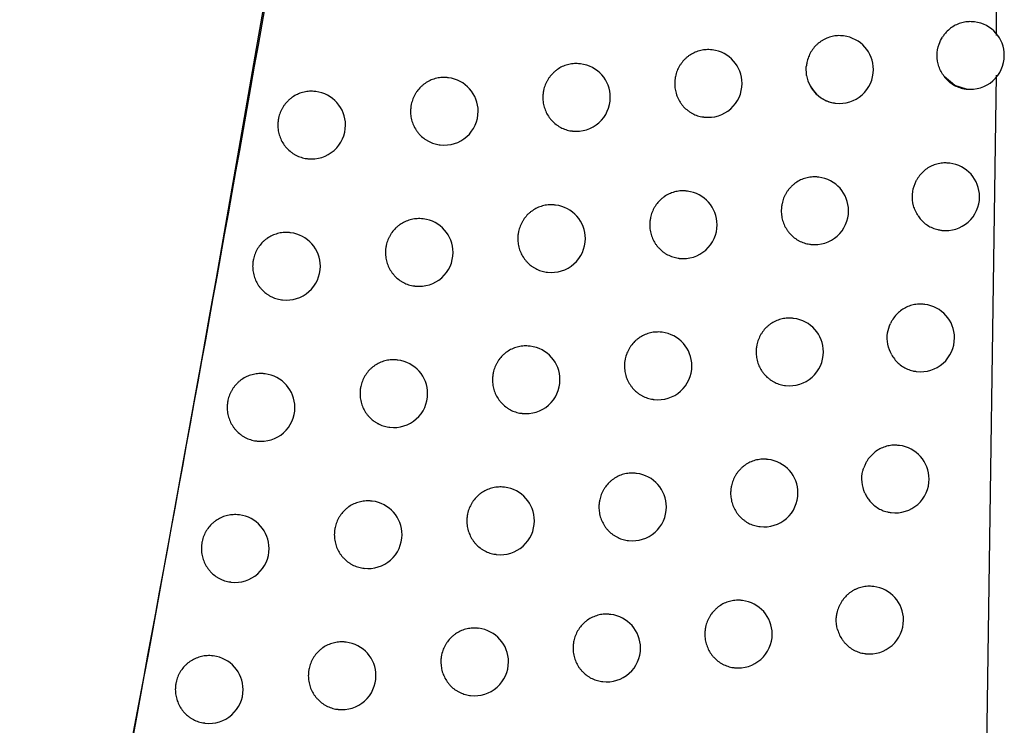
# Model space of a CAD drawing. Header units: millimetres. Extents: x -0.66 to 0.91, y -0.4 to 0.64.
# Tile 36 of 241: x -0.1185 to -0.104, y 0.0522 to 0.0626. Entities that reach past the tile are written whole.
import ezdxf

# ---------------------------------------------------------------- set-up
doc = ezdxf.new("R2010")
doc.units = ezdxf.units.MM
doc.layers.add('FORMAT', color=7, linetype='Continuous')

msp = doc.modelspace()

# ---------------------------------------------------------------- linework, layer by layer
at = {"layer": 'FORMAT', "color": 7, "linetype": 'Continuous', "lineweight": 25}
for p, q in [((-0.104074, 0.062409), (-0.104163, 0.084479)), ((-0.104401, 0.06261), (-0.10441, 0.062611)), ((-0.106335, 0.062403), (-0.106344, 0.062404)), ((-0.108277, 0.062196), (-0.108285, 0.062197)), ((-0.110224, 0.06199), (-0.110232, 0.061991)), ((-0.106882, 0.061818), (-0.106888, 0.061949)), ((-0.112178, 0.061785), (-0.112186, 0.061786)), ((-0.104394, 0.039808), (-0.104076, 0.061821)), ((-0.114138, 0.061581), (-0.114146, 0.061582)), ((-0.104526, 0.061618), (-0.10452, 0.061617)), ((-0.106461, 0.061411), (-0.106454, 0.06141)), ((-0.108402, 0.061204), (-0.108396, 0.061203)), ((-0.11035, 0.060998), (-0.110343, 0.060997)), ((-0.112304, 0.060793), (-0.112297, 0.060792)), ((-0.114264, 0.060589), (-0.114257, 0.060588)), ((-0.104766, 0.060522), (-0.104775, 0.060523)), ((-0.106703, 0.060315), (-0.106711, 0.060316)), ((-0.108645, 0.060109), (-0.108653, 0.06011)), ((-0.110594, 0.059903), (-0.110602, 0.059904)), ((-0.112549, 0.059698), (-0.112557, 0.059699)), ((-0.104891, 0.05953), (-0.104885, 0.059529)), ((-0.11451, 0.059494), (-0.114518, 0.059495)), ((-0.106828, 0.059323), (-0.106822, 0.059322)), ((-0.10877, 0.059117), (-0.108764, 0.059116)), ((-0.110719, 0.058911), (-0.110713, 0.05891)), ((-0.112675, 0.058706), (-0.112668, 0.058705)), ((-0.114636, 0.058502), (-0.114629, 0.058501)), ((-0.105137, 0.058435), (-0.105145, 0.058436)), ((-0.107074, 0.058228), (-0.107083, 0.058229)), ((-0.109018, 0.058022), (-0.109026, 0.058023)), ((-0.110968, 0.057817), (-0.110976, 0.057818)), ((-0.112924, 0.057612), (-0.112932, 0.057613)), ((-0.114886, 0.057408), (-0.114894, 0.057409)), ((-0.105262, 0.057443), (-0.105256, 0.057443)), ((-0.107199, 0.057236), (-0.107193, 0.057236)), ((-0.109143, 0.05703), (-0.109137, 0.057029)), ((-0.111094, 0.056825), (-0.111087, 0.056824)), ((-0.11305, 0.05662), (-0.113043, 0.056619)), ((-0.115012, 0.056416), (-0.115005, 0.056415)), ((-0.105511, 0.056349), (-0.10552, 0.05635)), ((-0.10745, 0.056142), (-0.107459, 0.056143)), ((-0.109396, 0.055936), (-0.109404, 0.055937)), ((-0.111347, 0.055731), (-0.111355, 0.055732)), ((-0.113304, 0.055526), (-0.113312, 0.055527)), ((-0.115267, 0.055322), (-0.115275, 0.055323)), ((-0.105637, 0.055357), (-0.10563, 0.055356)), ((-0.107576, 0.05515), (-0.107569, 0.05515)), ((-0.109521, 0.054944), (-0.109515, 0.054943)), ((-0.111472, 0.054739), (-0.111466, 0.054738)), ((-0.11343, 0.054534), (-0.113423, 0.054533)), ((-0.115393, 0.05433), (-0.115386, 0.05433)), ((-0.105891, 0.054264), (-0.1059, 0.054265)), ((-0.107831, 0.054057), (-0.10784, 0.054058)), ((-0.109778, 0.053851), (-0.109786, 0.053852)), ((-0.11173, 0.053646), (-0.111738, 0.053647)), ((-0.113688, 0.053442), (-0.113696, 0.053443)), ((-0.106016, 0.053272), (-0.10601, 0.053271)), ((-0.115652, 0.053238), (-0.11566, 0.053239)), ((-0.107957, 0.053065), (-0.10795, 0.053064)), ((-0.109903, 0.052859), (-0.109897, 0.052858)), ((-0.111856, 0.052654), (-0.111849, 0.052653)), ((-0.113814, 0.05245), (-0.113807, 0.052449)), ((-0.115778, 0.052246), (-0.115771, 0.052245))]:
    msp.add_line(p, q, dxfattribs=at)
at = {"layer": 'FORMAT', "color": 7, "linetype": 'Continuous', "lineweight": 25, "flags": 128}
msp.add_lwpolyline([(-0.10452, 0.061617), (-0.104692, 0.061671), (-0.10485, 0.061805)], dxfattribs=at)
at = {"layer": 'FORMAT', "color": 7, "linetype": 'Continuous', "lineweight": 25}
for centre, radius, start, end in [((-0.10446, 0.062114), 0.0005, 0, 83.1656), ((-0.106395, 0.061906), 0.0005, 0, 83.1656), ((-0.108336, 0.0617), 0.0005, 0, 83.1656), ((-0.10446, 0.062114), 0.0005, 263.1656, 0), ((-0.110284, 0.061494), 0.0005, 0, 83.1656), ((-0.106395, 0.061906), 0.0005, 263.1656, 0), ((-0.112237, 0.061289), 0.0005, 0, 83.1656), ((-0.106394, 0.061901), 0.000495, 189.6534, 263.0193), ((-0.114198, 0.061085), 0.0005, 0, 83.1656), ((-0.108336, 0.0617), 0.0005, 263.1656, 0), ((-0.110284, 0.061494), 0.0005, 263.1656, 0), ((-0.112237, 0.061289), 0.0005, 263.1656, 0), ((-0.114198, 0.061085), 0.0005, 263.1656, 0), ((-0.104826, 0.060026), 0.0005, 0, 83.1656), ((-0.106762, 0.059819), 0.0005, 0, 83.1656), ((-0.108705, 0.059612), 0.0005, 0, 83.1656), ((-0.104826, 0.060026), 0.0005, 263.1656, 0), ((-0.110653, 0.059407), 0.0005, 0, 83.1656), ((-0.106762, 0.059819), 0.0005, 263.1656, 0), ((-0.112608, 0.059202), 0.0005, 0, 83.1656), ((-0.108705, 0.059612), 0.0005, 263.1656, 0), ((-0.11457, 0.058998), 0.0005, 0, 83.1656), ((-0.110653, 0.059407), 0.0005, 263.1656, 0), ((-0.112608, 0.059202), 0.0005, 263.1656, 0), ((-0.11457, 0.058998), 0.0005, 263.1656, 0), ((-0.105196, 0.057939), 0.0005, 0, 83.1656), ((-0.107134, 0.057732), 0.0005, 0, 83.1656), ((-0.109078, 0.057526), 0.0005, 0, 83.1656), ((-0.105196, 0.057939), 0.0005, 263.1656, 0), ((-0.111028, 0.05732), 0.0005, 0, 83.1656), ((-0.107134, 0.057732), 0.0005, 263.1656, 0), ((-0.112984, 0.057115), 0.0005, 0, 83.1656), ((-0.109078, 0.057526), 0.0005, 263.1656, 0), ((-0.114946, 0.056911), 0.0005, 0, 83.1656), ((-0.111028, 0.05732), 0.0005, 263.1656, 0), ((-0.112984, 0.057115), 0.0005, 263.1656, 0), ((-0.114946, 0.056911), 0.0005, 263.1656, 0), ((-0.105571, 0.055853), 0.0005, 0, 83.1656), ((-0.10751, 0.055646), 0.0005, 0, 83.1656), ((-0.109455, 0.05544), 0.0005, 0, 83.1656), ((-0.105571, 0.055853), 0.0005, 263.1656, 0), ((-0.111406, 0.055235), 0.0005, 0, 83.1656), ((-0.10751, 0.055646), 0.0005, 263.1656, 0), ((-0.113363, 0.05503), 0.0005, 0, 83.1656), ((-0.115327, 0.054826), 0.0005, 0, 83.1656), ((-0.109455, 0.05544), 0.0005, 263.1656, 0), ((-0.111406, 0.055235), 0.0005, 263.1656, 0), ((-0.113363, 0.05503), 0.0005, 263.1656, 0), ((-0.115327, 0.054826), 0.0005, 263.1656, 0), ((-0.10595, 0.053768), 0.0005, 0, 83.1656), ((-0.107891, 0.053561), 0.0005, 0, 83.1656), ((-0.109837, 0.053355), 0.0005, 0, 83.1656), ((-0.10595, 0.053768), 0.0005, 263.1656, 0), ((-0.111789, 0.05315), 0.0005, 0, 83.1656), ((-0.107891, 0.053561), 0.0005, 263.1656, 0), ((-0.113748, 0.052945), 0.0005, 0, 83.1656), ((-0.109837, 0.053355), 0.0005, 263.1656, 0), ((-0.115712, 0.052741), 0.0005, 0, 83.1656), ((-0.111789, 0.05315), 0.0005, 263.1656, 0), ((-0.113748, 0.052945), 0.0005, 263.1656, 0), ((-0.115712, 0.052741), 0.0005, 263.1656, 0)]:
    msp.add_arc(centre, radius, start, end, dxfattribs=at)
for points, knots in [([(-0.123089, 0.021373), (-0.12168, 0.027961), (-0.118862, 0.041138), (-0.115148, 0.061018), (-0.111776, 0.080972), (-0.109875, 0.094334), (-0.108924, 0.101017)], [0, 0, 0, 0, 0.249742, 0.499588, 0.749742, 1, 1, 1, 1]), ([(-0.110005, 0.093385), (-0.11188, 0.081283), (-0.11475, 0.062761), (-0.119355, 0.03878), (-0.121925, 0.026883), (-0.123123, 0.021338)], [0, 0, 0, 0, 0.50155, 0.767642, 1, 1, 1, 1]), ([(-0.10441, 0.062611), (-0.104435, 0.062613), (-0.104489, 0.062617), (-0.104569, 0.062605), (-0.104648, 0.06258), (-0.104722, 0.062542), (-0.104789, 0.062491), (-0.104839, 0.062438), (-0.104865, 0.0624), (-0.104874, 0.062386)], [0, 0, 0, 0, 0.142441, 0.297323, 0.44817, 0.603415, 0.753803, 0.908607, 1, 1, 1, 1]), ([(-0.106344, 0.062403), (-0.10635, 0.062404), (-0.10637, 0.062407), (-0.106404, 0.062408), (-0.106445, 0.062406), (-0.106485, 0.0624), (-0.106526, 0.062391), (-0.106566, 0.062378), (-0.106604, 0.062362), (-0.106641, 0.062343), (-0.106676, 0.06232), (-0.106709, 0.062295), (-0.106751, 0.062257), (-0.106787, 0.062215), (-0.106818, 0.062168), (-0.106845, 0.062118), (-0.106865, 0.062066), (-0.106881, 0.062004), (-0.106885, 0.061969), (-0.106888, 0.061949)], [0, 0, 0, 0, 0.023475, 0.077206, 0.129238, 0.18163, 0.235161, 0.289087, 0.341114, 0.393503, 0.447039, 0.500972, 0.552829, 0.658321, 0.712085, 0.763692, 0.868673, 0.922175, 1, 1, 1, 1]), ([(-0.10485, 0.061805), (-0.104879, 0.061852), (-0.104938, 0.061946), (-0.104961, 0.062116), (-0.104938, 0.062268), (-0.104893, 0.062352), (-0.104874, 0.062386)], [0, 0, 0, 0, 0.2699394, 0.5398775, 0.8098425, 1, 1, 1, 1]), ([(-0.108285, 0.062196), (-0.108291, 0.062197), (-0.108312, 0.062201), (-0.108346, 0.062201), (-0.108387, 0.062199), (-0.108428, 0.062193), (-0.108468, 0.062184), (-0.108508, 0.062171), (-0.108559, 0.06215), (-0.108607, 0.062122), (-0.108652, 0.062088), (-0.108693, 0.062051), (-0.108729, 0.062008), (-0.10876, 0.061961), (-0.108787, 0.061912), (-0.108808, 0.061859), (-0.108822, 0.061801), (-0.10883, 0.061753), (-0.108832, 0.061718), (-0.108832, 0.0617)], [0, 0, 0, 0, 0.023389, 0.074372, 0.123672, 0.173315, 0.224037, 0.275133, 0.324427, 0.424697, 0.475793, 0.524987, 0.625054, 0.67605, 0.725097, 0.824867, 0.87571, 0.937509, 1, 1, 1, 1]), ([(-0.110232, 0.06199), (-0.110239, 0.061991), (-0.110259, 0.061995), (-0.110294, 0.061995), (-0.110335, 0.061993), (-0.110376, 0.061988), (-0.110417, 0.061978), (-0.110456, 0.061966), (-0.110508, 0.061944), (-0.110556, 0.061916), (-0.1106, 0.061882), (-0.110642, 0.061845), (-0.110678, 0.061802), (-0.110709, 0.061756), (-0.110736, 0.061706), (-0.110757, 0.061654), (-0.110772, 0.061596), (-0.11078, 0.061547), (-0.110781, 0.061512), (-0.110781, 0.061494)], [0, 0, 0, 0, 0.02425, 0.075177, 0.124374, 0.173913, 0.224529, 0.275517, 0.324709, 0.424767, 0.475754, 0.524892, 0.624841, 0.675774, 0.724835, 0.824629, 0.875481, 0.937394, 1, 1, 1, 1]), ([(-0.112186, 0.061785), (-0.112193, 0.061786), (-0.112214, 0.06179), (-0.112248, 0.06179), (-0.112289, 0.061788), (-0.11233, 0.061782), (-0.112371, 0.061773), (-0.112411, 0.06176), (-0.112462, 0.061739), (-0.112511, 0.061711), (-0.112555, 0.061677), (-0.112597, 0.06164), (-0.112633, 0.061597), (-0.112664, 0.061551), (-0.112691, 0.061502), (-0.112712, 0.061449), (-0.112727, 0.061391), (-0.112735, 0.061342), (-0.112736, 0.061307), (-0.112737, 0.061289)], [0, 0, 0, 0, 0.0248564, 0.0757443, 0.1248686, 0.1743339, 0.2248751, 0.275788, 0.3249097, 0.4248231, 0.4757347, 0.5248347, 0.6247046, 0.6755944, 0.7246653, 0.8244758, 0.8753351, 0.9373211, 1, 1, 1, 1]), ([(-0.106882, 0.061818), (-0.106876, 0.061792), (-0.106868, 0.061753), (-0.106843, 0.06169), (-0.106817, 0.061641), (-0.106785, 0.061595), (-0.106749, 0.061553), (-0.106709, 0.061516), (-0.106664, 0.061484), (-0.106617, 0.061456), (-0.106566, 0.061434), (-0.106513, 0.061419), (-0.106482, 0.061413), (-0.106465, 0.061411), (-0.106461, 0.061411)], [0, 0, 0, 0, 0.12371, 0.1883, 0.31967, 0.386604, 0.451318, 0.582927, 0.649976, 0.714981, 0.84718, 0.914528, 0.979845, 1, 1, 1, 1]), ([(-0.10485, 0.061805), (-0.10485, 0.061805), (-0.104833, 0.061783), (-0.104796, 0.061742), (-0.104731, 0.061691), (-0.104659, 0.061652), (-0.104589, 0.061627), (-0.104544, 0.061622), (-0.104525, 0.061619)], [0, 0, 0, 0, 0.001648, 0.211243, 0.42684, 0.637832, 0.85486, 1, 1, 1, 1]), ([(-0.114146, 0.061581), (-0.114153, 0.061582), (-0.114174, 0.061586), (-0.114209, 0.061586), (-0.114264, 0.061583), (-0.114319, 0.061573), (-0.114372, 0.061556), (-0.114423, 0.061535), (-0.114472, 0.061507), (-0.114517, 0.061473), (-0.114558, 0.061436), (-0.114595, 0.061393), (-0.114626, 0.061347), (-0.114653, 0.061297), (-0.114674, 0.061245), (-0.114689, 0.061187), (-0.114697, 0.061138), (-0.114698, 0.061103), (-0.114698, 0.061085)], [0, 0, 0, 0, 0.025226, 0.076096, 0.125184, 0.225027, 0.275902, 0.324989, 0.424831, 0.475705, 0.524788, 0.624623, 0.675494, 0.724573, 0.824399, 0.875266, 0.937286, 1, 1, 1, 1]), ([(-0.108832, 0.0617), (-0.108832, 0.061686), (-0.108831, 0.061659), (-0.108826, 0.061617), (-0.108818, 0.061576), (-0.108806, 0.061535), (-0.108786, 0.061483), (-0.108759, 0.061434), (-0.108727, 0.061388), (-0.108691, 0.061346), (-0.10865, 0.061309), (-0.108605, 0.061277), (-0.108558, 0.061249), (-0.108507, 0.061227), (-0.108454, 0.061213), (-0.108423, 0.061206), (-0.108406, 0.061205), (-0.108402, 0.061205)], [0, 0, 0, 0, 0.056829, 0.114053, 0.172523, 0.231423, 0.288252, 0.403837, 0.462731, 0.519624, 0.635334, 0.694287, 0.751335, 0.867359, 0.926472, 0.983691, 1, 1, 1, 1]), ([(-0.110781, 0.061494), (-0.110781, 0.061481), (-0.11078, 0.061453), (-0.110775, 0.061411), (-0.110767, 0.06137), (-0.110755, 0.061329), (-0.110734, 0.061277), (-0.110708, 0.061228), (-0.110675, 0.061182), (-0.110639, 0.06114), (-0.110598, 0.061103), (-0.110553, 0.061071), (-0.110505, 0.061043), (-0.110454, 0.061021), (-0.110401, 0.061007), (-0.11037, 0.061), (-0.110353, 0.060999), (-0.11035, 0.060999)], [0, 0, 0, 0, 0.056931, 0.1142574, 0.172831, 0.2318355, 0.2887665, 0.4045612, 0.4635629, 0.5205242, 0.6363776, 0.6954071, 0.7524477, 0.8684612, 0.9275717, 0.984705, 1, 1, 1, 1]), ([(-0.112737, 0.061289), (-0.112736, 0.061276), (-0.112736, 0.061248), (-0.112731, 0.061206), (-0.112722, 0.061165), (-0.11271, 0.061124), (-0.11269, 0.061072), (-0.112663, 0.061023), (-0.11263, 0.060977), (-0.112594, 0.060935), (-0.112553, 0.060897), (-0.112507, 0.060866), (-0.112459, 0.060838), (-0.112408, 0.060816), (-0.112355, 0.060802), (-0.112324, 0.060795), (-0.112307, 0.060794), (-0.112304, 0.060794)], [0, 0, 0, 0, 0.057, 0.114397, 0.173041, 0.232117, 0.289118, 0.405055, 0.46413, 0.521139, 0.637092, 0.696175, 0.753211, 0.869221, 0.928332, 0.985407, 1, 1, 1, 1]), ([(-0.114698, 0.061085), (-0.114698, 0.061072), (-0.114698, 0.061044), (-0.114692, 0.061002), (-0.114684, 0.060961), (-0.114672, 0.06092), (-0.114651, 0.060868), (-0.114624, 0.060818), (-0.114592, 0.060773), (-0.114555, 0.060731), (-0.114514, 0.060693), (-0.114468, 0.060661), (-0.11442, 0.060633), (-0.114368, 0.060612), (-0.114315, 0.060598), (-0.114284, 0.060591), (-0.114267, 0.06059), (-0.114264, 0.06059)], [0, 0, 0, 0, 0.057038, 0.114472, 0.173155, 0.23227, 0.289308, 0.405323, 0.464437, 0.521474, 0.637486, 0.6966, 0.753639, 0.869654, 0.928769, 0.985814, 1, 1, 1, 1]), ([(-0.104775, 0.060522), (-0.104795, 0.060524), (-0.104842, 0.060529), (-0.104916, 0.060521), (-0.104996, 0.0605), (-0.105072, 0.060464), (-0.10514, 0.060416), (-0.1052, 0.060357), (-0.105237, 0.060306), (-0.105253, 0.060276), (-0.105256, 0.060271)], [0, 0, 0, 0, 0.103722, 0.246249, 0.392907, 0.535436, 0.682132, 0.824044, 0.970126, 1, 1, 1, 1]), ([(-0.106711, 0.060315), (-0.106717, 0.060316), (-0.106737, 0.06032), (-0.106771, 0.06032), (-0.106812, 0.060318), (-0.106853, 0.060312), (-0.106893, 0.060303), (-0.106933, 0.060291), (-0.106984, 0.060269), (-0.107032, 0.060241), (-0.107077, 0.060207), (-0.107118, 0.06017), (-0.107154, 0.060127), (-0.107185, 0.06008), (-0.107212, 0.060031), (-0.107233, 0.059978), (-0.107247, 0.05992), (-0.107255, 0.059871), (-0.107256, 0.059836), (-0.107257, 0.059819)], [0, 0, 0, 0, 0.022535, 0.07357, 0.122972, 0.172717, 0.223544, 0.274745, 0.324143, 0.424624, 0.475831, 0.525082, 0.62527, 0.67633, 0.725365, 0.825113, 0.875947, 0.937628, 1, 1, 1, 1]), ([(-0.105234, 0.059743), (-0.105261, 0.059792), (-0.105313, 0.05989), (-0.105326, 0.060061), (-0.105297, 0.06019), (-0.105264, 0.060255), (-0.105256, 0.060271)], [0, 0, 0, 0, 0.301002, 0.602003, 0.903028, 1, 1, 1, 1]), ([(-0.108654, 0.060108), (-0.10866, 0.06011), (-0.10868, 0.060113), (-0.108714, 0.060113), (-0.108755, 0.060112), (-0.108796, 0.060106), (-0.108837, 0.060097), (-0.108877, 0.060084), (-0.108928, 0.060063), (-0.108976, 0.060035), (-0.10902, 0.060001), (-0.109062, 0.059963), (-0.109098, 0.059921), (-0.109129, 0.059874), (-0.109156, 0.059825), (-0.109177, 0.059772), (-0.109191, 0.059714), (-0.109199, 0.059665), (-0.1092, 0.05963), (-0.109201, 0.059613)], [0, 0, 0, 0, 0.023589, 0.07456, 0.123837, 0.173456, 0.224154, 0.275225, 0.324496, 0.424718, 0.475789, 0.52497, 0.62501, 0.675991, 0.725041, 0.824816, 0.875661, 0.937485, 1, 1, 1, 1]), ([(-0.110602, 0.059903), (-0.110609, 0.059904), (-0.110629, 0.059908), (-0.110664, 0.059908), (-0.110705, 0.059906), (-0.110746, 0.0599), (-0.110786, 0.059891), (-0.110826, 0.059878), (-0.110877, 0.059857), (-0.110926, 0.059829), (-0.11097, 0.059795), (-0.111012, 0.059758), (-0.111048, 0.059715), (-0.111079, 0.059668), (-0.111106, 0.059619), (-0.111127, 0.059567), (-0.111142, 0.059509), (-0.11115, 0.05946), (-0.111151, 0.059425), (-0.111151, 0.059407)], [0, 0, 0, 0, 0.0243853, 0.0753045, 0.1244854, 0.1740078, 0.2246073, 0.275579, 0.3247556, 0.4247821, 0.4757524, 0.5248817, 0.6248134, 0.6757362, 0.7247995, 0.8245967, 0.8754506, 0.937379, 1, 1, 1, 1]), ([(-0.107257, 0.059819), (-0.107257, 0.059805), (-0.107256, 0.059777), (-0.107251, 0.059736), (-0.107242, 0.059695), (-0.107231, 0.059654), (-0.107211, 0.059602), (-0.107184, 0.059553), (-0.107152, 0.059508), (-0.107117, 0.059465), (-0.107076, 0.059428), (-0.107031, 0.059396), (-0.106984, 0.059368), (-0.106933, 0.059346), (-0.10688, 0.059332), (-0.106849, 0.059325), (-0.106832, 0.059324), (-0.106828, 0.059324)], [0, 0, 0, 0, 0.0567263, 0.1138472, 0.1722118, 0.2310061, 0.2877323, 0.4031074, 0.4618923, 0.5187166, 0.6342826, 0.6931592, 0.7502151, 0.8662505, 0.9253656, 0.9826706, 1, 1, 1, 1]), ([(-0.112557, 0.059698), (-0.112564, 0.059699), (-0.112584, 0.059703), (-0.112619, 0.059703), (-0.11266, 0.059701), (-0.112701, 0.059695), (-0.112742, 0.059686), (-0.112782, 0.059673), (-0.112833, 0.059652), (-0.112882, 0.059624), (-0.112926, 0.05959), (-0.112968, 0.059553), (-0.113004, 0.05951), (-0.113035, 0.059464), (-0.113062, 0.059414), (-0.113083, 0.059362), (-0.113098, 0.059304), (-0.113106, 0.059255), (-0.113107, 0.05922), (-0.113108, 0.059202)], [0, 0, 0, 0, 0.024938, 0.075821, 0.124936, 0.174392, 0.224924, 0.275827, 0.32494, 0.424835, 0.475737, 0.524832, 0.624692, 0.675577, 0.724649, 0.824461, 0.875321, 0.937314, 1, 1, 1, 1]), ([(-0.105234, 0.059743), (-0.105228, 0.059734), (-0.105206, 0.059702), (-0.105161, 0.059653), (-0.105096, 0.059602), (-0.105023, 0.059564), (-0.104954, 0.059539), (-0.104909, 0.059534), (-0.104891, 0.059532)], [0, 0, 0, 0, 0.080587, 0.274509, 0.47399, 0.669103, 0.869803, 1, 1, 1, 1]), ([(-0.109201, 0.059613), (-0.109201, 0.059599), (-0.1092, 0.059571), (-0.109195, 0.05953), (-0.109186, 0.059488), (-0.109175, 0.059448), (-0.109154, 0.059396), (-0.109128, 0.059346), (-0.109096, 0.059301), (-0.10906, 0.059259), (-0.109019, 0.059221), (-0.108974, 0.059189), (-0.108926, 0.059162), (-0.108875, 0.05914), (-0.108822, 0.059126), (-0.108791, 0.059118), (-0.108774, 0.059118), (-0.10877, 0.059117)], [0, 0, 0, 0, 0.056852, 0.1141, 0.172593, 0.231516, 0.288368, 0.404002, 0.46292, 0.519829, 0.635572, 0.694542, 0.751589, 0.867612, 0.926724, 0.983924, 1, 1, 1, 1]), ([(-0.114518, 0.059494), (-0.114525, 0.059495), (-0.114546, 0.059499), (-0.114581, 0.059499), (-0.114636, 0.059496), (-0.114691, 0.059486), (-0.114744, 0.059469), (-0.114795, 0.059448), (-0.114844, 0.05942), (-0.114889, 0.059386), (-0.11493, 0.059349), (-0.114967, 0.059306), (-0.114998, 0.05926), (-0.115025, 0.05921), (-0.115046, 0.059158), (-0.115061, 0.0591), (-0.115069, 0.059051), (-0.11507, 0.059016), (-0.115071, 0.058998)], [0, 0, 0, 0, 0.025264, 0.076132, 0.125216, 0.225052, 0.275923, 0.325007, 0.424842, 0.475713, 0.524795, 0.624626, 0.675494, 0.724574, 0.8244, 0.875266, 0.937286, 1, 1, 1, 1]), ([(-0.111151, 0.059407), (-0.111151, 0.059393), (-0.11115, 0.059366), (-0.111145, 0.059324), (-0.111137, 0.059283), (-0.111125, 0.059242), (-0.111104, 0.05919), (-0.111078, 0.059141), (-0.111045, 0.059095), (-0.111009, 0.059053), (-0.110968, 0.059015), (-0.110923, 0.058983), (-0.110875, 0.058956), (-0.110824, 0.058934), (-0.110771, 0.05892), (-0.11074, 0.058913), (-0.110723, 0.058912), (-0.110719, 0.058912)], [0, 0, 0, 0, 0.056946, 0.114288, 0.172877, 0.231897, 0.288844, 0.40467, 0.463688, 0.520659, 0.636535, 0.695576, 0.752616, 0.868629, 0.92774, 0.984861, 1, 1, 1, 1]), ([(-0.113108, 0.059202), (-0.113108, 0.059189), (-0.113107, 0.059161), (-0.113102, 0.059119), (-0.113093, 0.059078), (-0.113081, 0.059037), (-0.113061, 0.058985), (-0.113034, 0.058936), (-0.113001, 0.05889), (-0.112965, 0.058848), (-0.112924, 0.05881), (-0.112878, 0.058778), (-0.11283, 0.058751), (-0.112779, 0.058729), (-0.112725, 0.058715), (-0.112695, 0.058708), (-0.112678, 0.058707), (-0.112675, 0.058707)], [0, 0, 0, 0, 0.057009, 0.114414, 0.173067, 0.232152, 0.289161, 0.405116, 0.4642, 0.521215, 0.637181, 0.69627, 0.753307, 0.869318, 0.928429, 0.985497, 1, 1, 1, 1]), ([(-0.115071, 0.058998), (-0.11507, 0.058985), (-0.11507, 0.058957), (-0.115064, 0.058915), (-0.115056, 0.058874), (-0.115044, 0.058833), (-0.115023, 0.058781), (-0.114996, 0.058731), (-0.114964, 0.058686), (-0.114927, 0.058644), (-0.114886, 0.058606), (-0.11484, 0.058574), (-0.114792, 0.058546), (-0.11474, 0.058525), (-0.114687, 0.058511), (-0.114656, 0.058504), (-0.114639, 0.058503), (-0.114636, 0.058503)], [0, 0, 0, 0, 0.057041, 0.114478, 0.173164, 0.232282, 0.289323, 0.405343, 0.464461, 0.521501, 0.637519, 0.696635, 0.753675, 0.869692, 0.928808, 0.985851, 1, 1, 1, 1]), ([(-0.105146, 0.058435), (-0.105165, 0.058437), (-0.105212, 0.058442), (-0.105287, 0.058434), (-0.105367, 0.058413), (-0.105442, 0.058377), (-0.105511, 0.058329), (-0.105571, 0.05827), (-0.105609, 0.058216), (-0.105632, 0.058175), (-0.10564, 0.058158), (-0.105644, 0.05815)], [0, 0, 0, 0, 0.097846, 0.231598, 0.369228, 0.502978, 0.640636, 0.773854, 0.91098, 0.95542, 1, 1, 1, 1]), ([(-0.107083, 0.058228), (-0.107089, 0.058229), (-0.107109, 0.058233), (-0.107143, 0.058233), (-0.107184, 0.058231), (-0.107225, 0.058226), (-0.107265, 0.058216), (-0.107305, 0.058204), (-0.107356, 0.058182), (-0.107404, 0.058154), (-0.107449, 0.058121), (-0.10749, 0.058083), (-0.107526, 0.05804), (-0.107557, 0.057993), (-0.107584, 0.057944), (-0.107605, 0.057891), (-0.107619, 0.057833), (-0.107627, 0.057785), (-0.107628, 0.05775), (-0.107629, 0.057732)], [0, 0, 0, 0, 0.022793, 0.073812, 0.123184, 0.1729, 0.223696, 0.274866, 0.324233, 0.424652, 0.475826, 0.52506, 0.625213, 0.676254, 0.725292, 0.825045, 0.875882, 0.937595, 1, 1, 1, 1]), ([(-0.105625, 0.057688), (-0.105647, 0.057739), (-0.105692, 0.057841), (-0.105695, 0.058007), (-0.10566, 0.058105), (-0.105644, 0.05815)], [0, 0, 0, 0, 0.3492, 0.698399, 1, 1, 1, 1]), ([(-0.109027, 0.058022), (-0.109033, 0.058023), (-0.109053, 0.058027), (-0.109087, 0.058027), (-0.109129, 0.058025), (-0.109169, 0.058019), (-0.10921, 0.05801), (-0.10925, 0.057997), (-0.109301, 0.057976), (-0.109349, 0.057948), (-0.109394, 0.057914), (-0.109435, 0.057877), (-0.109471, 0.057834), (-0.109502, 0.057787), (-0.109529, 0.057738), (-0.10955, 0.057685), (-0.109565, 0.057627), (-0.109573, 0.057579), (-0.109574, 0.057544), (-0.109574, 0.057526)], [0, 0, 0, 0, 0.023775, 0.074734, 0.123989, 0.173586, 0.224261, 0.27531, 0.32456, 0.424736, 0.475785, 0.524954, 0.624969, 0.675936, 0.724989, 0.824769, 0.875615, 0.937462, 1, 1, 1, 1]), ([(-0.110976, 0.057816), (-0.110983, 0.057818), (-0.111003, 0.057821), (-0.111038, 0.057821), (-0.111079, 0.057819), (-0.11112, 0.057814), (-0.111161, 0.057805), (-0.111201, 0.057792), (-0.111252, 0.05777), (-0.1113, 0.057743), (-0.111345, 0.057709), (-0.111386, 0.057671), (-0.111423, 0.057629), (-0.111454, 0.057582), (-0.11148, 0.057533), (-0.111501, 0.05748), (-0.111516, 0.057422), (-0.111524, 0.057373), (-0.111525, 0.057338), (-0.111526, 0.057321)], [0, 0, 0, 0, 0.02451, 0.075421, 0.124587, 0.174095, 0.224679, 0.275636, 0.324798, 0.424796, 0.475751, 0.524873, 0.624788, 0.675702, 0.724767, 0.824568, 0.875423, 0.937365, 1, 1, 1, 1]), ([(-0.107629, 0.057732), (-0.107629, 0.057718), (-0.107628, 0.057691), (-0.107623, 0.057649), (-0.107614, 0.057608), (-0.107603, 0.057567), (-0.107583, 0.057515), (-0.107556, 0.057466), (-0.107524, 0.057421), (-0.107488, 0.057379), (-0.107448, 0.057341), (-0.107403, 0.057309), (-0.107355, 0.057281), (-0.107305, 0.057259), (-0.107252, 0.057245), (-0.107221, 0.057238), (-0.107203, 0.057237), (-0.107199, 0.057237)], [0, 0, 0, 0, 0.056756, 0.113907, 0.172303, 0.231128, 0.287884, 0.40332, 0.462137, 0.518982, 0.634591, 0.69349, 0.750544, 0.866578, 0.925693, 0.982974, 1, 1, 1, 1]), ([(-0.105625, 0.057688), (-0.105619, 0.057678), (-0.105606, 0.057657), (-0.105576, 0.057616), (-0.105531, 0.057566), (-0.105466, 0.057515), (-0.105393, 0.057477), (-0.105324, 0.057452), (-0.105279, 0.057447), (-0.105261, 0.057445)], [0, 0, 0, 0, 0.0783793, 0.157181, 0.3351417, 0.5182079, 0.6971699, 0.8812617, 1, 1, 1, 1]), ([(-0.112932, 0.057611), (-0.112939, 0.057613), (-0.11296, 0.057617), (-0.112995, 0.057617), (-0.113036, 0.057615), (-0.113077, 0.057609), (-0.113118, 0.0576), (-0.113158, 0.057587), (-0.113209, 0.057566), (-0.113257, 0.057538), (-0.113302, 0.057504), (-0.113343, 0.057467), (-0.11338, 0.057424), (-0.113411, 0.057377), (-0.113438, 0.057328), (-0.113459, 0.057276), (-0.113474, 0.057218), (-0.113482, 0.057169), (-0.113483, 0.057134), (-0.113483, 0.057116)], [0, 0, 0, 0, 0.025011, 0.075889, 0.124996, 0.174444, 0.224967, 0.275862, 0.324967, 0.424846, 0.47574, 0.524831, 0.624682, 0.675562, 0.724635, 0.824448, 0.875309, 0.937308, 1, 1, 1, 1]), ([(-0.109574, 0.057526), (-0.109574, 0.057512), (-0.109573, 0.057485), (-0.109568, 0.057443), (-0.10956, 0.057402), (-0.109548, 0.057361), (-0.109528, 0.057309), (-0.109501, 0.05726), (-0.109469, 0.057214), (-0.109433, 0.057172), (-0.109392, 0.057134), (-0.109347, 0.057103), (-0.109299, 0.057075), (-0.109248, 0.057053), (-0.109195, 0.057039), (-0.109164, 0.057032), (-0.109147, 0.057031), (-0.109143, 0.057031)], [0, 0, 0, 0, 0.056874, 0.114142, 0.172657, 0.231603, 0.288477, 0.404154, 0.463094, 0.520018, 0.635791, 0.694778, 0.751824, 0.867846, 0.926958, 0.984141, 1, 1, 1, 1]), ([(-0.114894, 0.057407), (-0.114901, 0.057409), (-0.114922, 0.057413), (-0.114957, 0.057413), (-0.115012, 0.05741), (-0.115067, 0.0574), (-0.11512, 0.057383), (-0.115172, 0.057362), (-0.115221, 0.057334), (-0.115265, 0.0573), (-0.115307, 0.057263), (-0.115344, 0.05722), (-0.115375, 0.057173), (-0.115402, 0.057124), (-0.115423, 0.057072), (-0.115437, 0.057014), (-0.115446, 0.056965), (-0.115447, 0.05693), (-0.115447, 0.056912)], [0, 0, 0, 0, 0.0252952, 0.0761616, 0.1252431, 0.2250737, 0.2759422, 0.3250235, 0.4248536, 0.4757219, 0.5248021, 0.62463, 0.6754971, 0.7245762, 0.8244019, 0.8752679, 0.9372876, 1, 1, 1, 1]), ([(-0.111526, 0.057321), (-0.111525, 0.057307), (-0.111525, 0.057279), (-0.11152, 0.057238), (-0.111511, 0.057196), (-0.111499, 0.057156), (-0.111479, 0.057103), (-0.111452, 0.057054), (-0.11142, 0.057009), (-0.111384, 0.056966), (-0.111342, 0.056929), (-0.111297, 0.056897), (-0.111249, 0.056869), (-0.111198, 0.056847), (-0.111145, 0.056833), (-0.111114, 0.056826), (-0.111097, 0.056825), (-0.111094, 0.056825)], [0, 0, 0, 0, 0.05696, 0.114316, 0.172919, 0.231954, 0.288914, 0.404769, 0.463801, 0.520783, 0.636678, 0.69573, 0.75277, 0.868782, 0.927893, 0.985003, 1, 1, 1, 1]), ([(-0.113483, 0.057116), (-0.113483, 0.057102), (-0.113483, 0.057075), (-0.113477, 0.057033), (-0.113469, 0.056991), (-0.113457, 0.056951), (-0.113436, 0.056899), (-0.11341, 0.056849), (-0.113377, 0.056804), (-0.113341, 0.056761), (-0.113299, 0.056724), (-0.113254, 0.056692), (-0.113206, 0.056664), (-0.113154, 0.056643), (-0.113101, 0.056628), (-0.11307, 0.056621), (-0.113053, 0.056621), (-0.11305, 0.056621)], [0, 0, 0, 0, 0.057017, 0.114429, 0.17309, 0.232182, 0.289199, 0.405169, 0.464261, 0.521282, 0.637259, 0.696355, 0.753392, 0.869403, 0.928515, 0.985578, 1, 1, 1, 1]), ([(-0.115447, 0.056912), (-0.115447, 0.056898), (-0.115446, 0.056871), (-0.115441, 0.056829), (-0.115432, 0.056788), (-0.11542, 0.056747), (-0.1154, 0.056695), (-0.115373, 0.056645), (-0.11534, 0.0566), (-0.115304, 0.056557), (-0.115262, 0.05652), (-0.115217, 0.056488), (-0.115168, 0.05646), (-0.115117, 0.056438), (-0.115063, 0.056424), (-0.115033, 0.056417), (-0.115016, 0.056417), (-0.115012, 0.056417)], [0, 0, 0, 0, 0.057043, 0.114483, 0.173171, 0.232291, 0.289334, 0.405359, 0.464479, 0.521521, 0.637543, 0.696662, 0.753703, 0.869722, 0.92884, 0.985882, 1, 1, 1, 1]), ([(-0.10552, 0.056349), (-0.10554, 0.056351), (-0.105587, 0.056356), (-0.105662, 0.056348), (-0.105742, 0.056327), (-0.105818, 0.056291), (-0.105886, 0.056243), (-0.105946, 0.056184), (-0.105989, 0.056124), (-0.106019, 0.056068), (-0.106031, 0.056035), (-0.106037, 0.056019)], [0, 0, 0, 0, 0.091181, 0.215217, 0.342848, 0.466878, 0.59453, 0.718107, 0.845306, 0.922226, 1, 1, 1, 1]), ([(-0.107459, 0.056142), (-0.107465, 0.056143), (-0.107485, 0.056147), (-0.107519, 0.056147), (-0.10756, 0.056145), (-0.107601, 0.05614), (-0.107642, 0.056131), (-0.107681, 0.056118), (-0.107733, 0.056096), (-0.107781, 0.056068), (-0.107825, 0.056035), (-0.107866, 0.055997), (-0.107903, 0.055954), (-0.107934, 0.055907), (-0.10796, 0.055858), (-0.107981, 0.055806), (-0.107996, 0.055748), (-0.108004, 0.055699), (-0.108005, 0.055664), (-0.108005, 0.055646)], [0, 0, 0, 0, 0.023033, 0.074038, 0.123382, 0.173069, 0.223836, 0.274978, 0.324317, 0.424678, 0.475821, 0.52504, 0.625159, 0.676182, 0.725224, 0.824982, 0.875821, 0.937565, 1, 1, 1, 1]), ([(-0.109404, 0.055936), (-0.109411, 0.055937), (-0.109431, 0.055941), (-0.109465, 0.055941), (-0.109506, 0.055939), (-0.109547, 0.055934), (-0.109588, 0.055924), (-0.109627, 0.055912), (-0.109679, 0.05589), (-0.109727, 0.055862), (-0.109771, 0.055828), (-0.109813, 0.055791), (-0.109849, 0.055748), (-0.10988, 0.055701), (-0.109907, 0.055652), (-0.109928, 0.0556), (-0.109942, 0.055542), (-0.10995, 0.055493), (-0.109952, 0.055458), (-0.109952, 0.05544)], [0, 0, 0, 0, 0.023946, 0.074895, 0.12413, 0.173706, 0.224361, 0.275389, 0.324618, 0.424754, 0.475781, 0.524939, 0.624931, 0.675886, 0.724942, 0.824725, 0.875574, 0.937441, 1, 1, 1, 1]), ([(-0.106022, 0.055646), (-0.106039, 0.055699), (-0.106074, 0.055805), (-0.106063, 0.055936), (-0.106042, 0.056004), (-0.106037, 0.056019)], [0, 0, 0, 0, 0.438422, 0.876844, 1, 1, 1, 1]), ([(-0.111355, 0.055731), (-0.111362, 0.055732), (-0.111382, 0.055736), (-0.111417, 0.055736), (-0.111458, 0.055734), (-0.111499, 0.055728), (-0.11154, 0.055719), (-0.11158, 0.055706), (-0.111631, 0.055685), (-0.111679, 0.055657), (-0.111724, 0.055623), (-0.111765, 0.055586), (-0.111802, 0.055543), (-0.111833, 0.055496), (-0.111859, 0.055447), (-0.11188, 0.055395), (-0.111895, 0.055337), (-0.111903, 0.055288), (-0.111904, 0.055253), (-0.111905, 0.055235)], [0, 0, 0, 0, 0.024623, 0.075527, 0.1246802, 0.1741745, 0.2247454, 0.2756883, 0.3248378, 0.4248086, 0.47575, 0.5248647, 0.6247657, 0.675672, 0.7247388, 0.8245419, 0.8753982, 0.9373527, 1, 1, 1, 1]), ([(-0.108005, 0.055646), (-0.108005, 0.055632), (-0.108005, 0.055605), (-0.107999, 0.055563), (-0.107991, 0.055522), (-0.107979, 0.055481), (-0.107959, 0.055429), (-0.107933, 0.05538), (-0.107901, 0.055335), (-0.107865, 0.055293), (-0.107824, 0.055255), (-0.107779, 0.055223), (-0.107732, 0.055195), (-0.107681, 0.055173), (-0.107628, 0.055159), (-0.107597, 0.055152), (-0.10758, 0.055151), (-0.107576, 0.055151)], [0, 0, 0, 0, 0.056784, 0.113963, 0.172387, 0.231241, 0.288025, 0.403519, 0.462365, 0.519229, 0.634878, 0.693798, 0.750851, 0.866883, 0.925999, 0.983256, 1, 1, 1, 1]), ([(-0.106022, 0.055646), (-0.106013, 0.055628), (-0.105995, 0.055591), (-0.105957, 0.055535), (-0.105906, 0.05548), (-0.105841, 0.055429), (-0.105768, 0.05539), (-0.105699, 0.055366), (-0.105654, 0.055361), (-0.105636, 0.055359)], [0, 0, 0, 0, 0.117986, 0.237764, 0.398873, 0.564609, 0.726548, 0.893133, 1, 1, 1, 1]), ([(-0.113312, 0.055526), (-0.113319, 0.055527), (-0.11334, 0.055531), (-0.113374, 0.055531), (-0.113416, 0.055529), (-0.113457, 0.055523), (-0.113498, 0.055514), (-0.113537, 0.055501), (-0.113589, 0.05548), (-0.113637, 0.055452), (-0.113682, 0.055418), (-0.113723, 0.055381), (-0.11376, 0.055339), (-0.113791, 0.055292), (-0.113818, 0.055243), (-0.113839, 0.05519), (-0.113854, 0.055132), (-0.113862, 0.055083), (-0.113863, 0.055048), (-0.113864, 0.055031)], [0, 0, 0, 0, 0.0250758, 0.0759502, 0.1250499, 0.1744906, 0.2250065, 0.2758939, 0.3249921, 0.4248573, 0.4757439, 0.5248313, 0.6246747, 0.6755503, 0.7246236, 0.8244384, 0.8752994, 0.9373033, 1, 1, 1, 1]), ([(-0.115275, 0.055322), (-0.115282, 0.055323), (-0.115303, 0.055327), (-0.115338, 0.055327), (-0.115393, 0.055325), (-0.115448, 0.055314), (-0.115501, 0.055298), (-0.115553, 0.055276), (-0.115602, 0.055248), (-0.115646, 0.055215), (-0.115688, 0.055177), (-0.115725, 0.055135), (-0.115756, 0.055088), (-0.115783, 0.055039), (-0.115804, 0.054986), (-0.115818, 0.054928), (-0.115827, 0.05488), (-0.115828, 0.054844), (-0.115828, 0.054827)], [0, 0, 0, 0, 0.025321, 0.076186, 0.125266, 0.225092, 0.275959, 0.325039, 0.424865, 0.475731, 0.524811, 0.624636, 0.675502, 0.724581, 0.824406, 0.875272, 0.93729, 1, 1, 1, 1]), ([(-0.109952, 0.05544), (-0.109952, 0.055426), (-0.109951, 0.055399), (-0.109946, 0.055357), (-0.109938, 0.055316), (-0.109926, 0.055275), (-0.109905, 0.055223), (-0.109879, 0.055174), (-0.109847, 0.055129), (-0.109811, 0.055086), (-0.10977, 0.055049), (-0.109724, 0.055017), (-0.109677, 0.054989), (-0.109626, 0.054967), (-0.109573, 0.054953), (-0.109542, 0.054946), (-0.109525, 0.054945), (-0.109521, 0.054945)], [0, 0, 0, 0, 0.056893, 0.114182, 0.172717, 0.231683, 0.288576, 0.404294, 0.463256, 0.520193, 0.635994, 0.694996, 0.752041, 0.868061, 0.927174, 0.98434, 1, 1, 1, 1]), ([(-0.111905, 0.055235), (-0.111904, 0.055221), (-0.111904, 0.055194), (-0.111899, 0.055152), (-0.11189, 0.05511), (-0.111878, 0.05507), (-0.111858, 0.055018), (-0.111831, 0.054968), (-0.111799, 0.054923), (-0.111763, 0.054881), (-0.111721, 0.054843), (-0.111676, 0.054811), (-0.111628, 0.054784), (-0.111577, 0.054762), (-0.111524, 0.054748), (-0.111493, 0.054741), (-0.111476, 0.05474), (-0.111472, 0.05474)], [0, 0, 0, 0, 0.056973, 0.114341, 0.172958, 0.232005, 0.288978, 0.404858, 0.463904, 0.520894, 0.636808, 0.69587, 0.752909, 0.868922, 0.928033, 0.985132, 1, 1, 1, 1]), ([(-0.113864, 0.055031), (-0.113863, 0.055017), (-0.113863, 0.054989), (-0.113857, 0.054947), (-0.113849, 0.054906), (-0.113837, 0.054865), (-0.113816, 0.054813), (-0.11379, 0.054764), (-0.113757, 0.054718), (-0.113721, 0.054676), (-0.113679, 0.054638), (-0.113634, 0.054607), (-0.113586, 0.054579), (-0.113534, 0.054557), (-0.113481, 0.054543), (-0.11345, 0.054536), (-0.113433, 0.054535), (-0.11343, 0.054535)], [0, 0, 0, 0, 0.057023, 0.114442, 0.17311, 0.232209, 0.289232, 0.405215, 0.464314, 0.52134, 0.637328, 0.696429, 0.753466, 0.869478, 0.928591, 0.985649, 1, 1, 1, 1]), ([(-0.115828, 0.054827), (-0.115828, 0.054813), (-0.115827, 0.054785), (-0.115822, 0.054744), (-0.115814, 0.054702), (-0.115801, 0.054662), (-0.115781, 0.054609), (-0.115754, 0.05456), (-0.115721, 0.054515), (-0.115685, 0.054472), (-0.115643, 0.054434), (-0.115598, 0.054403), (-0.115549, 0.054375), (-0.115498, 0.054353), (-0.115444, 0.054339), (-0.115413, 0.054332), (-0.115396, 0.054331), (-0.115393, 0.054331)], [0, 0, 0, 0, 0.0570447, 0.1144855, 0.1731755, 0.2322971, 0.2893418, 0.4053695, 0.4644912, 0.5215348, 0.6375603, 0.696681, 0.7537229, 0.8697449, 0.9288637, 0.9859053, 1, 1, 1, 1]), ([(-0.1059, 0.054265), (-0.105906, 0.054265), (-0.105925, 0.054268), (-0.105959, 0.054269), (-0.106, 0.054267), (-0.106041, 0.054261), (-0.106081, 0.054252), (-0.106121, 0.054239), (-0.106159, 0.054223), (-0.106196, 0.054204), (-0.106231, 0.054182), (-0.106265, 0.054156), (-0.106306, 0.054119), (-0.106342, 0.054076), (-0.106373, 0.054029), (-0.1064, 0.053979), (-0.10642, 0.053927), (-0.106432, 0.053883), (-0.106435, 0.053867), (-0.106435, 0.053864)], [0, 0, 0, 0, 0.025085, 0.082749, 0.138596, 0.194831, 0.252288, 0.310169, 0.366012, 0.422245, 0.479708, 0.537598, 0.593254, 0.706473, 0.764175, 0.81955, 0.932198, 0.989609, 1, 1, 1, 1]), ([(-0.10784, 0.054057), (-0.107846, 0.054058), (-0.107866, 0.054062), (-0.1079, 0.054062), (-0.107941, 0.05406), (-0.107982, 0.054055), (-0.108023, 0.054045), (-0.108062, 0.054033), (-0.108114, 0.054011), (-0.108162, 0.053983), (-0.108206, 0.053949), (-0.108247, 0.053912), (-0.108284, 0.053869), (-0.108315, 0.053822), (-0.108342, 0.053773), (-0.108362, 0.05372), (-0.108377, 0.053662), (-0.108385, 0.053614), (-0.108386, 0.053579), (-0.108387, 0.053561)], [0, 0, 0, 0, 0.023256, 0.074248, 0.123566, 0.173227, 0.223967, 0.275081, 0.324394, 0.424701, 0.475817, 0.52502, 0.625109, 0.676115, 0.72516, 0.824924, 0.875765, 0.937537, 1, 1, 1, 1]), ([(-0.109786, 0.053851), (-0.109793, 0.053852), (-0.109813, 0.053856), (-0.109847, 0.053856), (-0.109888, 0.053854), (-0.109929, 0.053849), (-0.10997, 0.053839), (-0.11001, 0.053827), (-0.110061, 0.053805), (-0.110109, 0.053777), (-0.110154, 0.053743), (-0.110195, 0.053706), (-0.110232, 0.053663), (-0.110262, 0.053617), (-0.110289, 0.053567), (-0.11031, 0.053515), (-0.110325, 0.053457), (-0.110333, 0.053408), (-0.110334, 0.053373), (-0.110334, 0.053355)], [0, 0, 0, 0, 0.024105, 0.075043, 0.124259, 0.173817, 0.224453, 0.275461, 0.324672, 0.42477, 0.475777, 0.524925, 0.624896, 0.67584, 0.724898, 0.824685, 0.875535, 0.937422, 1, 1, 1, 1]), ([(-0.106426, 0.053628), (-0.106436, 0.053683), (-0.106451, 0.053762), (-0.106439, 0.053841), (-0.106435, 0.053864)], [0, 0, 0, 0, 0.702929, 1, 1, 1, 1]), ([(-0.111738, 0.053646), (-0.111745, 0.053647), (-0.111765, 0.053651), (-0.1118, 0.053651), (-0.111841, 0.053649), (-0.111882, 0.053643), (-0.111923, 0.053634), (-0.111963, 0.053621), (-0.112014, 0.0536), (-0.112063, 0.053572), (-0.112107, 0.053538), (-0.112148, 0.053501), (-0.112185, 0.053458), (-0.112216, 0.053411), (-0.112243, 0.053362), (-0.112264, 0.05331), (-0.112279, 0.053252), (-0.112287, 0.053203), (-0.112288, 0.053168), (-0.112288, 0.05315)], [0, 0, 0, 0, 0.024726, 0.075624, 0.124765, 0.174247, 0.224805, 0.275736, 0.324874, 0.424821, 0.47575, 0.524858, 0.624746, 0.675645, 0.724713, 0.824519, 0.875376, 0.937342, 1, 1, 1, 1]), ([(-0.108387, 0.053561), (-0.108386, 0.053547), (-0.108386, 0.05352), (-0.108381, 0.053478), (-0.108372, 0.053437), (-0.10836, 0.053396), (-0.10834, 0.053344), (-0.108314, 0.053295), (-0.108282, 0.05325), (-0.108246, 0.053207), (-0.108205, 0.05317), (-0.10816, 0.053138), (-0.108112, 0.05311), (-0.108061, 0.053088), (-0.108009, 0.053074), (-0.107978, 0.053067), (-0.10796, 0.053066), (-0.107957, 0.053066)], [0, 0, 0, 0, 0.0568103, 0.1140155, 0.1724659, 0.2313464, 0.2881567, 0.4037039, 0.4625776, 0.5194592, 0.6351452, 0.6940855, 0.7511371, 0.8671675, 0.9262827, 0.9835188, 1, 1, 1, 1]), ([(-0.106426, 0.053628), (-0.106423, 0.05362), (-0.106417, 0.053598), (-0.106398, 0.053551), (-0.106372, 0.053502), (-0.10634, 0.053457), (-0.106305, 0.053414), (-0.106264, 0.053377), (-0.106219, 0.053345), (-0.106172, 0.053317), (-0.106121, 0.053295), (-0.106069, 0.053281), (-0.106038, 0.053274), (-0.10602, 0.053273), (-0.106016, 0.053272)], [0, 0, 0, 0, 0.04538, 0.115721, 0.258786, 0.331678, 0.402161, 0.545502, 0.618527, 0.689341, 0.833353, 0.90672, 0.977885, 1, 1, 1, 1]), ([(-0.113696, 0.053441), (-0.113703, 0.053443), (-0.113724, 0.053446), (-0.113759, 0.053446), (-0.1138, 0.053444), (-0.113841, 0.053439), (-0.113882, 0.053429), (-0.113922, 0.053417), (-0.113973, 0.053395), (-0.114022, 0.053368), (-0.114066, 0.053334), (-0.114108, 0.053296), (-0.114145, 0.053254), (-0.114176, 0.053207), (-0.114203, 0.053158), (-0.114223, 0.053105), (-0.114238, 0.053047), (-0.114246, 0.052999), (-0.114247, 0.052964), (-0.114248, 0.052946)], [0, 0, 0, 0, 0.025133, 0.076004, 0.125097, 0.174532, 0.225041, 0.275922, 0.325015, 0.424868, 0.475748, 0.524832, 0.624669, 0.675541, 0.724615, 0.824431, 0.875292, 0.9373, 1, 1, 1, 1]), ([(-0.110334, 0.053355), (-0.110334, 0.053341), (-0.110334, 0.053314), (-0.110328, 0.053272), (-0.11032, 0.053231), (-0.110308, 0.05319), (-0.110288, 0.053138), (-0.110261, 0.053089), (-0.110229, 0.053044), (-0.110193, 0.053001), (-0.110152, 0.052964), (-0.110106, 0.052932), (-0.110059, 0.052904), (-0.110008, 0.052882), (-0.109955, 0.052868), (-0.109924, 0.052861), (-0.109907, 0.05286), (-0.109903, 0.05286)], [0, 0, 0, 0, 0.056912, 0.114218, 0.172772, 0.231757, 0.288668, 0.404423, 0.463404, 0.520353, 0.636181, 0.695197, 0.752241, 0.86826, 0.927373, 0.984524, 1, 1, 1, 1]), ([(-0.11566, 0.053237), (-0.115667, 0.053239), (-0.115688, 0.053243), (-0.115723, 0.053243), (-0.115779, 0.05324), (-0.115834, 0.05323), (-0.115887, 0.053213), (-0.115938, 0.053192), (-0.115987, 0.053164), (-0.116032, 0.05313), (-0.116073, 0.053093), (-0.11611, 0.05305), (-0.116141, 0.053003), (-0.116168, 0.052954), (-0.116189, 0.052902), (-0.116204, 0.052844), (-0.116212, 0.052795), (-0.116213, 0.05276), (-0.116214, 0.052742)], [0, 0, 0, 0, 0.02534, 0.076205, 0.125284, 0.225108, 0.275974, 0.325052, 0.424876, 0.475742, 0.52482, 0.624644, 0.67551, 0.724588, 0.824412, 0.875278, 0.937292, 1, 1, 1, 1]), ([(-0.112288, 0.05315), (-0.112288, 0.053136), (-0.112287, 0.053109), (-0.112282, 0.053067), (-0.112274, 0.053026), (-0.112262, 0.052985), (-0.112241, 0.052933), (-0.112215, 0.052884), (-0.112182, 0.052838), (-0.112146, 0.052796), (-0.112105, 0.052758), (-0.112059, 0.052726), (-0.112011, 0.052699), (-0.11196, 0.052677), (-0.111907, 0.052663), (-0.111876, 0.052656), (-0.111859, 0.052655), (-0.111856, 0.052655)], [0, 0, 0, 0, 0.056984, 0.114364, 0.172992, 0.232051, 0.289035, 0.404939, 0.463997, 0.520995, 0.636926, 0.695997, 0.753035, 0.869048, 0.92816, 0.985249, 1, 1, 1, 1]), ([(-0.114248, 0.052946), (-0.114248, 0.052932), (-0.114247, 0.052904), (-0.114242, 0.052863), (-0.114233, 0.052821), (-0.114221, 0.052781), (-0.114201, 0.052728), (-0.114174, 0.052679), (-0.114141, 0.052634), (-0.114105, 0.052591), (-0.114064, 0.052554), (-0.114018, 0.052522), (-0.11397, 0.052494), (-0.113919, 0.052472), (-0.113865, 0.052458), (-0.113834, 0.052451), (-0.113817, 0.05245), (-0.113814, 0.05245)], [0, 0, 0, 0, 0.057029, 0.114453, 0.173127, 0.232232, 0.28926, 0.405255, 0.46436, 0.52139, 0.637387, 0.696492, 0.75353, 0.869544, 0.928657, 0.98571, 1, 1, 1, 1]), ([(-0.116214, 0.052742), (-0.116213, 0.052728), (-0.116213, 0.052701), (-0.116208, 0.052659), (-0.116199, 0.052618), (-0.116187, 0.052577), (-0.116166, 0.052525), (-0.116139, 0.052475), (-0.116107, 0.05243), (-0.11607, 0.052388), (-0.116029, 0.05235), (-0.115983, 0.052318), (-0.115935, 0.05229), (-0.115883, 0.052268), (-0.115829, 0.052254), (-0.115799, 0.052247), (-0.115782, 0.052247), (-0.115778, 0.052247)], [0, 0, 0, 0, 0.057046, 0.114487, 0.173178, 0.2323, 0.289346, 0.405375, 0.464498, 0.521542, 0.637571, 0.696693, 0.753736, 0.86976, 0.928881, 0.985922, 1, 1, 1, 1])]:
    msp.add_open_spline(points, degree=3, knots=knots, dxfattribs=at)

doc.saveas('drawing.dxf')
